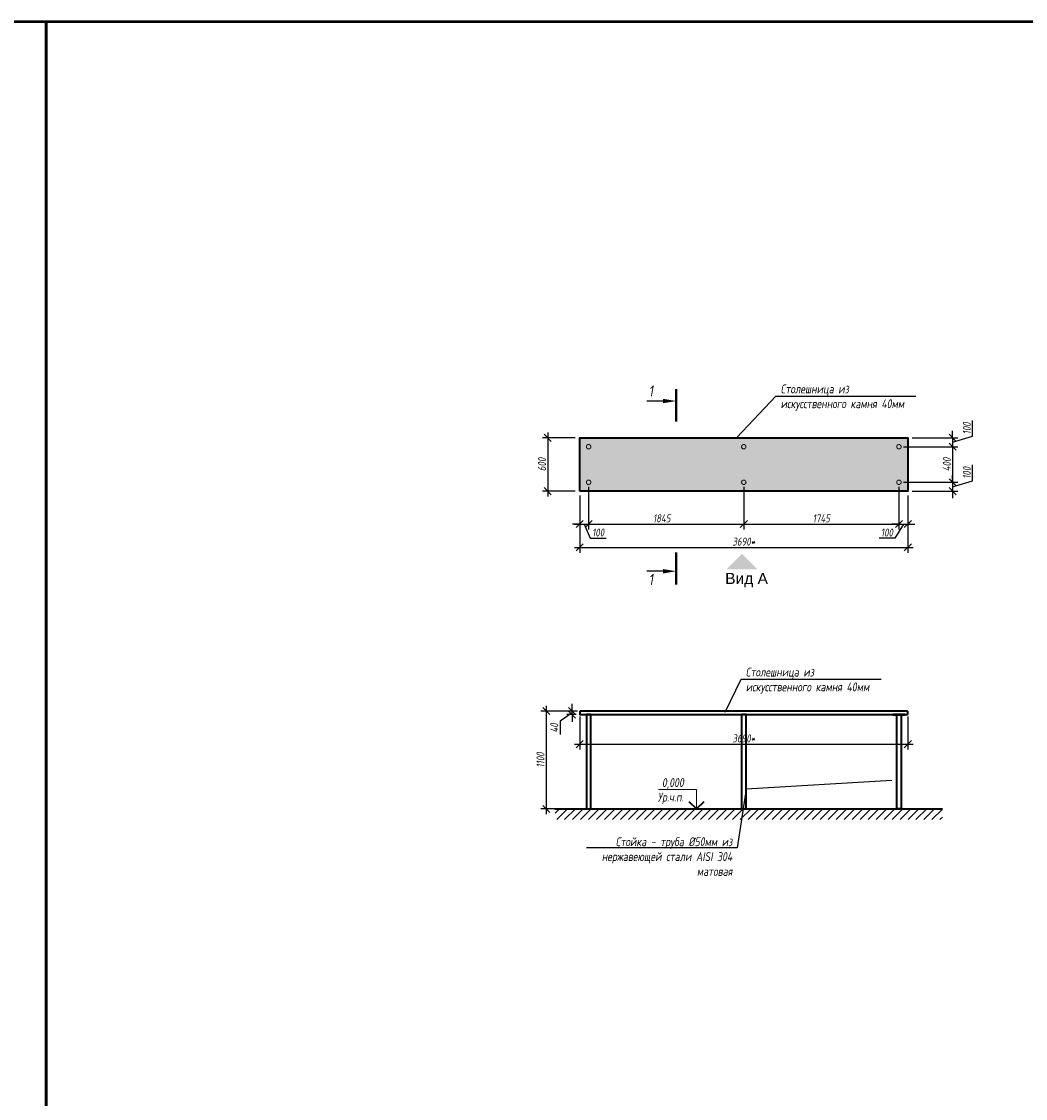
# Model space of a CAD drawing. Header units: millimetres. Extents: x 42571 to 146629, y -34435 to 73146.
# Tile 89 of 94: x 108529 to 119820, y 26303 to 38409. Entities that reach past the tile are written whole.
import ezdxf
from ezdxf import colors
from ezdxf.entities.mleader import LeaderData, LeaderLine
from ezdxf.enums import TextEntityAlignment as Align
from ezdxf.math import Vec2, Vec3

# ---------------------------------------------------------------- set-up
doc = ezdxf.new("R2010")
doc.units = ezdxf.units.MM
doc.linetypes.add('DASHEDX2', pattern=[38.1, 25.4, -12.7])
doc.layers.get('Defpoints').update_dxf_attribs({"color": 31})
for name, color, linetype, lineweight in [('dim_meb', 7, 'Continuous', 5), ('dim_per', 250, 'Continuous', 9), ('wall_obm', 172, 'Continuous', 40), ('АР КР1 Отметки', 250, 'Continuous', 25)]:
    doc.layers.add(name, color=color, linetype=linetype, lineweight=lineweight)
doc.styles.add('fl_iso paper', font='isocpeur.ttf', dxfattribs={"width": 0.8, "oblique": 10})
doc.styles.add('GEN mobiliers$0$Arial', font='arial.ttf')
doc.styles.add('In tre', font='isocpeur.ttf', dxfattribs={"width": 0.8, "oblique": 10})
doc.styles.get("Standard").update_dxf_attribs({"font": 'arial.ttf'})
doc.styles.add('стиль1', font='GOTHIC.TTF')
doc.dimstyles.new('In tre 1_50', dxfattribs={"dimtxt": 90, "dimasz": 80, "dimexe": 60, "dimexo": 50, "dimgap": 20, "dimtad": 1, "dimdec": 0, "dimrnd": 5, "dimzin": 0, "dimdsep": 46, "dimtxsty": 'fl_iso paper', "dimblk": 'OBLIQUE', "dimcen": 0, "dimdle": 60, "dimadec": 0, "dimazin": 0, "dimtfac": 1, "dimtdec": 0, "dimtofl": 0, "dimtmove": 1, "dimatfit": 1, "dimfxl": 40, "dimtolj": 1, "dimtzin": 0, "dimarcsym": 1})

# ---------------------------------------------------------------- blocks, each defined once
blk = doc.blocks.new('_Oblique')
at = {"color": 0, "linetype": 'ByBlock', "lineweight": -2}
blk.add_line((-0.5, -0.5), (0.5, 0.5), dxfattribs=at)
blk = doc.blocks.new('*D653')
at = {"layer": 'Defpoints', "color": 0, "transparency": 16777216}
for p in [(114832, 30658), (114430, 29558), (114916, 29558)]:
    blk.add_point(p, dxfattribs=at)
at = {"layer": 'dim_meb', "color": 0, "lineweight": -2, "transparency": 16777216}
for p, q in [((114782, 30658), (114370, 30658)), ((114430, 30718), (114430, 29498)), ((114866, 29558), (114370, 29558))]:
    blk.add_line(p, q, dxfattribs=at)
at = {"layer": 'dim_meb', "color": 0, "lineweight": -2, "transparency": 16777216, "xscale": 80, "yscale": 80, "zscale": 80}
for p, rotation in [((114430, 30658), 90), ((114430, 29558), 270)]:
    blk.add_blockref('_Oblique', p, dxfattribs=dict(at, rotation=rotation))
at = {"layer": 'dim_meb', "color": 0, "transparency": 16777216, "insert": (114365, 30108), "char_height": 90, "attachment_point": 5, "rotation": 90, "style": 'fl_iso paper'}
blk.add_mtext('\\A1;1100', dxfattribs=at)
blk = doc.blocks.new('*D654')
at = {"layer": 'Defpoints', "color": 0, "transparency": 16777216}
for p in [(114720, 30658), (114817, 30658), (114817, 30618)]:
    blk.add_point(p, dxfattribs=at)
at = {"layer": 'dim_meb', "color": 0, "lineweight": -2, "transparency": 16777216}
for p, q in [((114720, 30638), (114585, 30544)), ((114767, 30658), (114660, 30658)), ((114720, 30658), (114720, 30738)), ((114720, 30618), (114720, 30658)), ((114585, 30544), (114585, 30395)), ((114767, 30618), (114660, 30618)), ((114720, 30618), (114720, 30538))]:
    blk.add_line(p, q, dxfattribs=at)
at = {"layer": 'dim_meb', "color": 0, "lineweight": -2, "transparency": 16777216, "xscale": 80, "yscale": 80, "zscale": 80}
for p, rotation in [((114720, 30658), 270), ((114720, 30618), 90)]:
    blk.add_blockref('_Oblique', p, dxfattribs=dict(at, rotation=rotation))
at = {"layer": 'dim_meb', "color": 0, "transparency": 16777216, "insert": (114520, 30469), "char_height": 90, "attachment_point": 5, "rotation": 90, "style": 'fl_iso paper'}
blk.add_mtext('\\A1;40', dxfattribs=at)
blk = doc.blocks.new('*U657')
at = {"lineweight": 18, "ltscale": 50}
for q in [(-250, 0), (849, 0)]:
    blk.add_line((0, 0), q, dxfattribs=at)
blk.add_lwpolyline([(0, 0), (0, 542), (-1067, 542)], dxfattribs=at)
at = {"lineweight": 40, "ltscale": 50}
blk.add_lwpolyline([(-212, 212), (0, 0), (212, 212)], dxfattribs=at)
at = {"style": 'fl_iso paper', "oblique": 10, "width": 0.8}
e = blk.add_attdef('OTM', text='', height=250, dxfattribs=at)
e.set_placement((-964, 542), align=Align.BOTTOM_LEFT)
e.dxf.unprotected_set("ltscale", 0)
blk = doc.blocks.new('*D658')
at = {"layer": 'Defpoints', "color": 0, "transparency": 16777216}
for p in [(114807, 30648), (118497, 30648), (118497, 30286)]:
    blk.add_point(p, dxfattribs=at)
at = {"layer": 'dim_meb', "color": 0, "lineweight": -2, "transparency": 16777216}
for p, q in [((114807, 30598), (114807, 30226)), ((118497, 30598), (118497, 30226)), ((114747, 30286), (118557, 30286))]:
    blk.add_line(p, q, dxfattribs=at)
at = {"layer": 'dim_meb', "color": 0, "lineweight": -2, "transparency": 16777216, "xscale": 80, "yscale": 80, "zscale": 80, "rotation": 180}
blk.add_blockref('_Oblique', (114807, 30286), dxfattribs=at)
at = {"layer": 'dim_meb', "color": 0, "lineweight": -2, "transparency": 16777216, "xscale": 80, "yscale": 80, "zscale": 80}
blk.add_blockref('_Oblique', (118497, 30286), dxfattribs=at)
at = {"layer": 'dim_meb', "color": 0, "transparency": 16777216, "insert": (116652, 30351), "char_height": 90, "attachment_point": 5, "style": 'fl_iso paper'}
blk.add_mtext('\\A1;3690*', dxfattribs=at)
blk = doc.blocks.new('*D1135')
at = {"layer": 'Defpoints', "color": 0, "transparency": 16777216}
for p in [(114907, 33230), (114807, 33130), (114907, 32760)]:
    blk.add_point(p, dxfattribs=at)
at = {"layer": 'dim_meb', "color": 0, "lineweight": -2, "transparency": 16777216}
for p, q in [((114907, 33180), (114907, 32700)), ((114807, 33080), (114807, 32700)), ((114807, 32760), (114727, 32760)), ((114807, 32760), (114907, 32760)), ((114857, 32760), (114924, 32600)), ((114907, 32760), (114987, 32760)), ((114924, 32600), (115103, 32600))]:
    blk.add_line(p, q, dxfattribs=at)
at = {"layer": 'dim_meb', "color": 0, "lineweight": -2, "transparency": 16777216, "xscale": 80, "yscale": 80, "zscale": 80}
blk.add_blockref('_Oblique', (114807, 32760), dxfattribs=at)
at = {"layer": 'dim_meb', "color": 0, "lineweight": -2, "transparency": 16777216, "xscale": 80, "yscale": 80, "zscale": 80, "rotation": 180}
blk.add_blockref('_Oblique', (114907, 32760), dxfattribs=at)
at = {"layer": 'dim_meb', "color": 0, "transparency": 16777216, "insert": (115014, 32665), "char_height": 90, "attachment_point": 5, "style": 'fl_iso paper'}
blk.add_mtext('\\A1;100', dxfattribs=at)
blk = doc.blocks.new('*D1134')
at = {"layer": 'Defpoints', "color": 0, "transparency": 16777216}
for p in [(114807, 33730), (114447, 33130), (114807, 33130)]:
    blk.add_point(p, dxfattribs=at)
at = {"layer": 'dim_meb', "color": 0, "lineweight": -2, "transparency": 16777216}
for p, q in [((114447, 33790), (114447, 33070)), ((114757, 33730), (114387, 33730)), ((114757, 33130), (114387, 33130))]:
    blk.add_line(p, q, dxfattribs=at)
at = {"layer": 'dim_meb', "color": 0, "lineweight": -2, "transparency": 16777216, "xscale": 80, "yscale": 80, "zscale": 80}
for p, rotation in [((114447, 33730), 90), ((114447, 33130), 270)]:
    blk.add_blockref('_Oblique', p, dxfattribs=dict(at, rotation=rotation))
at = {"layer": 'dim_meb', "color": 0, "transparency": 16777216, "insert": (114382, 33430), "char_height": 90, "attachment_point": 5, "rotation": 90, "style": 'fl_iso paper'}
blk.add_mtext('\\A1;600', dxfattribs=at)
blk = doc.blocks.new('*D1140')
at = {"layer": 'Defpoints', "color": 0, "transparency": 16777216}
for p in [(118497, 33730), (118397, 33630), (119000, 33630)]:
    blk.add_point(p, dxfattribs=at)
at = {"layer": 'dim_meb', "color": 0, "lineweight": -2, "transparency": 16777216}
for p, q in [((119225, 33747), (119225, 33925)), ((119000, 33730), (119000, 33810)), ((118547, 33730), (119060, 33730)), ((119000, 33680), (119225, 33747)), ((119000, 33730), (119000, 33630)), ((118447, 33630), (119060, 33630)), ((119000, 33630), (119000, 33550))]:
    blk.add_line(p, q, dxfattribs=at)
at = {"layer": 'dim_meb', "color": 0, "lineweight": -2, "transparency": 16777216, "xscale": 80, "yscale": 80, "zscale": 80}
for p, rotation in [((119000, 33730), 270), ((119000, 33630), 90)]:
    blk.add_blockref('_Oblique', p, dxfattribs=dict(at, rotation=rotation))
at = {"layer": 'dim_meb', "color": 0, "transparency": 16777216, "insert": (119160, 33836), "char_height": 90, "attachment_point": 5, "rotation": 90, "style": 'fl_iso paper'}
blk.add_mtext('\\A1;100', dxfattribs=at)
blk = doc.blocks.new('*D1141')
at = {"layer": 'Defpoints', "color": 0, "transparency": 16777216}
for p in [(118397, 33630), (118397, 33230), (119000, 33230)]:
    blk.add_point(p, dxfattribs=at)
at = {"layer": 'dim_meb', "color": 0, "lineweight": -2, "transparency": 16777216}
for p, q in [((119000, 33690), (119000, 33170)), ((118447, 33630), (119060, 33630)), ((118447, 33230), (119060, 33230))]:
    blk.add_line(p, q, dxfattribs=at)
at = {"layer": 'dim_meb', "color": 0, "lineweight": -2, "transparency": 16777216, "xscale": 80, "yscale": 80, "zscale": 80}
for p, rotation in [((119000, 33630), 90), ((119000, 33230), 270)]:
    blk.add_blockref('_Oblique', p, dxfattribs=dict(at, rotation=rotation))
at = {"layer": 'dim_meb', "color": 0, "transparency": 16777216, "insert": (118935, 33430), "char_height": 90, "attachment_point": 5, "rotation": 90, "style": 'fl_iso paper'}
blk.add_mtext('\\A1;400', dxfattribs=at)
blk = doc.blocks.new('*D1142')
at = {"layer": 'Defpoints', "color": 0, "transparency": 16777216}
for p in [(118397, 33230), (118497, 33130), (119000, 33130)]:
    blk.add_point(p, dxfattribs=at)
at = {"layer": 'dim_meb', "color": 0, "lineweight": -2, "transparency": 16777216}
for p, q in [((119225, 33247), (119225, 33425)), ((119000, 33230), (119000, 33310)), ((118447, 33230), (119060, 33230)), ((119000, 33180), (119225, 33247)), ((119000, 33230), (119000, 33130)), ((118547, 33130), (119060, 33130)), ((119000, 33130), (119000, 33050))]:
    blk.add_line(p, q, dxfattribs=at)
at = {"layer": 'dim_meb', "color": 0, "lineweight": -2, "transparency": 16777216, "xscale": 80, "yscale": 80, "zscale": 80}
for p, rotation in [((119000, 33230), 270), ((119000, 33130), 90)]:
    blk.add_blockref('_Oblique', p, dxfattribs=dict(at, rotation=rotation))
at = {"layer": 'dim_meb', "color": 0, "transparency": 16777216, "insert": (119160, 33336), "char_height": 90, "attachment_point": 5, "rotation": 90, "style": 'fl_iso paper'}
blk.add_mtext('\\A1;100', dxfattribs=at)
blk = doc.blocks.new('*D2027')
at = {"layer": 'Defpoints', "color": 0, "transparency": 16777216}
for p in [(114807, 32867), (118497, 32867), (118497, 32498)]:
    blk.add_point(p, dxfattribs=at)
at = {"layer": 'dim_meb', "color": 0, "lineweight": -2, "transparency": 16777216}
for p, q in [((114807, 32817), (114807, 32438)), ((118497, 32817), (118497, 32438)), ((114747, 32498), (118557, 32498))]:
    blk.add_line(p, q, dxfattribs=at)
at = {"layer": 'dim_meb', "color": 0, "lineweight": -2, "transparency": 16777216, "xscale": 80, "yscale": 80, "zscale": 80, "rotation": 180}
blk.add_blockref('_Oblique', (114807, 32498), dxfattribs=at)
at = {"layer": 'dim_meb', "color": 0, "lineweight": -2, "transparency": 16777216, "xscale": 80, "yscale": 80, "zscale": 80}
blk.add_blockref('_Oblique', (118497, 32498), dxfattribs=at)
at = {"layer": 'dim_meb', "color": 0, "transparency": 16777216, "insert": (116652, 32563), "char_height": 90, "attachment_point": 5, "style": 'fl_iso paper'}
blk.add_mtext('\\A1;3690*', dxfattribs=at)
blk = doc.blocks.new('*D2028')
at = {"layer": 'Defpoints', "color": 0, "transparency": 16777216}
for p in [(116652, 33230), (114807, 33130), (116652, 32760)]:
    blk.add_point(p, dxfattribs=at)
at = {"layer": 'dim_meb', "color": 0, "lineweight": -2, "transparency": 16777216}
for p, q in [((116652, 33180), (116652, 32700)), ((114807, 33080), (114807, 32700)), ((114747, 32760), (116712, 32760))]:
    blk.add_line(p, q, dxfattribs=at)
at = {"layer": 'dim_meb', "color": 0, "lineweight": -2, "transparency": 16777216, "xscale": 80, "yscale": 80, "zscale": 80, "rotation": 180}
blk.add_blockref('_Oblique', (114807, 32760), dxfattribs=at)
at = {"layer": 'dim_meb', "color": 0, "lineweight": -2, "transparency": 16777216, "xscale": 80, "yscale": 80, "zscale": 80}
blk.add_blockref('_Oblique', (116652, 32760), dxfattribs=at)
at = {"layer": 'dim_meb', "color": 0, "transparency": 16777216, "insert": (115729, 32825), "char_height": 90, "attachment_point": 5, "style": 'fl_iso paper'}
blk.add_mtext('\\A1;1845', dxfattribs=at)
blk = doc.blocks.new('*D2029')
at = {"layer": 'Defpoints', "color": 0, "transparency": 16777216}
for p in [(116652, 33230), (118397, 33230), (118397, 32760)]:
    blk.add_point(p, dxfattribs=at)
at = {"layer": 'dim_meb', "color": 0, "lineweight": -2, "transparency": 16777216}
for p, q in [((116652, 33180), (116652, 32700)), ((118397, 33180), (118397, 32700)), ((116592, 32760), (118457, 32760))]:
    blk.add_line(p, q, dxfattribs=at)
at = {"layer": 'dim_meb', "color": 0, "lineweight": -2, "transparency": 16777216, "xscale": 80, "yscale": 80, "zscale": 80, "rotation": 180}
blk.add_blockref('_Oblique', (116652, 32760), dxfattribs=at)
at = {"layer": 'dim_meb', "color": 0, "lineweight": -2, "transparency": 16777216, "xscale": 80, "yscale": 80, "zscale": 80}
blk.add_blockref('_Oblique', (118397, 32760), dxfattribs=at)
at = {"layer": 'dim_meb', "color": 0, "transparency": 16777216, "insert": (117524, 32825), "char_height": 90, "attachment_point": 5, "style": 'fl_iso paper'}
blk.add_mtext('\\A1;1745', dxfattribs=at)
blk = doc.blocks.new('*D2030')
at = {"layer": 'Defpoints', "color": 0, "transparency": 16777216}
for p in [(118397, 33230), (118497, 33130), (118497, 32760)]:
    blk.add_point(p, dxfattribs=at)
at = {"layer": 'dim_meb', "color": 0, "lineweight": -2, "transparency": 16777216}
for p, q in [((118397, 33180), (118397, 32700)), ((118497, 33080), (118497, 32700)), ((118397, 32760), (118317, 32760)), ((118447, 32760), (118351, 32600)), ((118397, 32760), (118497, 32760)), ((118497, 32760), (118577, 32760)), ((118351, 32600), (118173, 32600))]:
    blk.add_line(p, q, dxfattribs=at)
at = {"layer": 'dim_meb', "color": 0, "lineweight": -2, "transparency": 16777216, "xscale": 80, "yscale": 80, "zscale": 80}
blk.add_blockref('_Oblique', (118397, 32760), dxfattribs=at)
at = {"layer": 'dim_meb', "color": 0, "lineweight": -2, "transparency": 16777216, "xscale": 80, "yscale": 80, "zscale": 80, "rotation": 180}
blk.add_blockref('_Oblique', (118497, 32760), dxfattribs=at)
at = {"layer": 'dim_meb', "color": 0, "transparency": 16777216, "insert": (118262, 32665), "char_height": 90, "attachment_point": 5, "style": 'fl_iso paper'}
blk.add_mtext('\\A1;100', dxfattribs=at)

msp = doc.modelspace()

# ---------------------------------------------------------------- hatches: boundary and pattern name
msp.add_hatch(color=256).paths.add_polyline_path([(116809.7, 32249.5), (116456.1, 32249.5), (116632.9, 32426.3)])
at = {"layer": 'dim_meb', "linetype": 'ByBlock', "true_color": 0xc0ada0, "transparency": 33554534}
h = msp.add_hatch(color=253, dxfattribs=at)
h.dxf.hatch_style = 1
h.paths.add_polyline_path([(114806.9, 33129.5), (114806.9, 33729.5), (118496.9, 33729.5), (118496.9, 33129.5)])
at = {"layer": 'dim_meb', "lineweight": 0}
h = msp.add_hatch(dxfattribs=at)
h.set_pattern_fill('ANSI31', color=256, scale=20)
h.set_pattern_definition([(45, (-831.29, 0), (-44.90128, 44.90128), [])])
h.paths.add_polyline_path([(118885.4, 29557.9), (114529.6, 29557.9), (114529.6, 29437.7), (118885.4, 29437.7)])

# ---------------------------------------------------------------- linework, layer by layer
at = {"color": 5, "lineweight": 50}
for points in [[(87119.1, 38408.9), (108807.5, 38408.9), (108807.5, 16851), (87119.1, 16851)], [(108807.5, 38408.9), (125876.5, 38408.9), (125876.5, 16851), (108807.5, 16851)]]:
    msp.add_lwpolyline(points, close=True, dxfattribs=at)
at = {"layer": 'dim_per', "linetype": 'ByBlock', "const_width": 25}
for points in [[(115892.5, 33911.3), (115892.5, 34276.9)], [(115892.5, 32077.2), (115892.5, 32442.8)]]:
    msp.add_lwpolyline(points, dxfattribs=at)
at = {"layer": 'wall_obm', "linetype": 'ByBlock'}
for points in [[(114806.9, 33129.5), (114806.9, 33729.5), (118496.9, 33729.5), (118496.9, 33129.5)], [(114838.3, 30617.9), (114975.5, 30617.9), (114975.5, 30613.9), (114838.3, 30613.9)], [(114881.9, 30617.9), (114881.9, 29557.9), (114931.9, 29557.9), (114931.9, 30617.9)], [(116583.3, 30617.9), (116720.5, 30617.9), (116720.5, 30613.9), (116583.3, 30613.9)], [(116626.9, 30617.9), (116626.9, 29557.9), (116676.9, 29557.9), (116676.9, 30617.9)], [(118465.5, 30617.9), (118328.3, 30617.9), (118328.3, 30613.9), (118465.5, 30613.9)], [(118421.9, 30617.9), (118421.9, 29557.9), (118371.9, 29557.9), (118371.9, 30617.9)]]:
    msp.add_lwpolyline(points, close=True, dxfattribs=at)
msp.add_lwpolyline([(118486.9, 30657.9), (114816.9, 30657.9, 0.4142136), (114806.9, 30647.9), (114806.9, 30627.9, 0.4142136), (114816.9, 30617.9), (118486.9, 30617.9, 0.4142136), (118496.9, 30627.9), (118496.9, 30647.9, 0.4142136)], format="xyb", close=True, dxfattribs=at)
msp.add_lwpolyline([(114525.2, 29557.9), (118885.4, 29557.9)], dxfattribs=at)
at = {"layer": 'wall_obm', "color": 251, "linetype": 'DASHEDX2', "lineweight": 0, "ltscale": 0.3}
for centre in [(114906.9, 33629.6), (116651.9, 33629.6), (118396.9, 33629.6), (114906.9, 33229.5), (116651.9, 33229.5), (118396.9, 33229.5)]:
    msp.add_circle(centre, 25, dxfattribs=at)

# ---------------------------------------------------------------- block references
at = {"layer": 'dim_meb'}
ref = msp.add_blockref('*U657', (116120.2, 29557.9), dxfattribs=dict(at, xscale=0.4, yscale=0.4, zscale=0.4))
ref.add_attrib('OTM', '0,000', dxfattribs={"layer": 'АР КР1 Отметки', "color": 0, "ltscale": 50, "height": 100, "style": 'fl_iso paper', "oblique": 10, "width": 0.8}).set_placement((115731.2, 29774.5), align=Align.BOTTOM_LEFT)

# ---------------------------------------------------------------- texts
at = {"insert": (116442.6, 32211.2), "char_height": 125, "width": 1137.152, "attachment_point": 1, "style": 'GEN mobiliers$0$Arial'}
msp.add_mtext('Вид А ', dxfattribs=at)
at = {"color": 253, "lineweight": 20, "true_color": 0x999999, "transparency": 33554610, "insert": (99091.6, 27653.1), "char_height": 140, "width": 1816.726, "attachment_point": 5, "rotation": 0.00378, "style": 'стиль1'}
msp.add_mtext('\\pl210;{\\T1.175;\\C250;\\c3026478;МИРАПОЛИС}', dxfattribs=at)
at = {"layer": 'dim_meb', "style": 'fl_iso paper', "oblique": 10, "width": 0.8}
msp.add_text('Ур.ч.п.', height=100, dxfattribs=at).set_placement((115683.8, 29641))
at = {"layer": 'dim_per', "linetype": 'ByBlock', "char_height": 125, "attachment_point": 3, "style": 'In tre'}
for insert in [(115631.7, 34318.5), (115631.7, 32199.7)]:
    msp.add_mtext_dynamic_manual_height_columns('1', width=3.744, gutter_width=12.5, heights=[0], dxfattribs=dict(at, insert=insert))

# ---------------------------------------------------------------- dimensions: what is measured, and where the dimension line sits
at = {"layer": 'dim_meb'}
for base, p1, p2, picture, middle in [((118999.8, 33629.6), (118496.9, 33729.5), (118396.9, 33629.6), '*D1140', (119159.8, 33767.1)), ((114447.5, 33129.5), (114806.9, 33729.5), (114806.9, 33129.5), '*D1134', (114382.5, 33429.5)), ((118999.8, 33229.5), (118396.9, 33629.6), (118396.9, 33229.5), '*D1141', (118934.8, 33429.5)), ((118999.8, 33129.5), (118396.9, 33229.5), (118496.9, 33129.5), '*D1142', (119159.8, 33267)), ((114429.9, 29557.9), (114831.9, 30657.9), (114915.7, 29557.9), '*D653', (114364.9, 30107.9))]:
    dim = msp.add_linear_dim(base=base, p1=p1, p2=p2, angle=90, dimstyle='In tre 1_50', dxfattribs=at)
    dim.commit()
    dim.dimension.update_dxf_attribs({"geometry": picture, "text_midpoint": middle})
for base, p1, p2, picture, middle in [((114906.9, 32760.3), (114806.9, 33129.5), (114906.9, 33229.5), '*D1135', (114944.4, 32600.3)), ((118496.9, 32760.3), (118396.9, 33229.5), (118496.9, 33129.5), '*D2030', (118331.3, 32600.3))]:
    dim = msp.add_linear_dim(base=base, p1=p1, p2=p2, dimstyle='In tre 1_50', dxfattribs=at)
    dim.commit()
    dim.dimension.update_dxf_attribs({"geometry": picture, "text_midpoint": middle, "dimtype": 160})
for base, p1, p2, picture, middle in [((116651.9, 32760.3), (114806.9, 33129.5), (116651.9, 33229.5), '*D2028', (115729.4, 32825.3)), ((118396.9, 32760.3), (116651.9, 33229.5), (118396.9, 33229.5), '*D2029', (117524.4, 32825.3))]:
    dim = msp.add_linear_dim(base=base, p1=p1, p2=p2, dimstyle='In tre 1_50', dxfattribs=at)
    dim.commit()
    dim.dimension.update_dxf_attribs({"geometry": picture, "text_midpoint": middle})
for base, p1, p2, picture, middle in [((118496.9, 32497.5), (114806.9, 32866.8), (118496.9, 32866.8), '*D2027', (116651.9, 32562.5)), ((118496.9, 30286), (114806.9, 30647.9), (118496.9, 30647.9), '*D658', (116651.9, 30351))]:
    dim = msp.add_linear_dim(base=base, p1=p1, p2=p2, text='<>*', dimstyle='In tre 1_50', dxfattribs=at)
    dim.commit()
    dim.dimension.update_dxf_attribs({"geometry": picture, "text_midpoint": middle})
dim = msp.add_linear_dim(base=(114720, 30657.9), p1=(114816.9, 30617.9), p2=(114816.9, 30657.9), angle=90, dimstyle='In tre 1_50', dxfattribs=at)
dim.commit()
dim.dimension.update_dxf_attribs({"geometry": '*D654', "text_midpoint": (114585, 30524.1), "dimtype": 160})

# ---------------------------------------------------------------- leaders
at = {"layer": 'dim_meb', "linetype": 'ByBlock'}
ml = msp.add_multileader_mtext('Standard', dxfattribs=at)
ml.set_content('Столешница из\\Pискусственного камня 40мм', color=256, style='fl_iso paper')
ml.set_leader_properties()
ml.build(insert=Vec2(0, 0))
ml.multileader.update_dxf_attribs({"text_left_attachment_type": 6, "text_right_attachment_type": 6})
ctx = ml.context
ctx.base_point, ctx.char_height, ctx.plane_origin = Vec3(117064.6, 34199.3), 100, Vec3(116693.9, 33378.4)
ctx.left_attachment, ctx.right_attachment = 6, 6
notes = []
notes.append((ctx, [(1, (1, 1, 0), (117014, 34199.3), (1, 0), 50.5, [(0, [(116572.8, 33729.5)], 0, [])])]))
ctx.mtext.insert, ctx.mtext.width, ctx.mtext.flow_direction = Vec3(117066.6, 34329.3), 1528.004, 5
ml = msp.add_multileader_mtext('Standard', dxfattribs=at)
ml.set_content('Столешница из\\Pискусственного камня 40мм', color=256, style='fl_iso paper')
ml.set_leader_properties()
ml.build(insert=Vec2(0, 0))
ml.multileader.update_dxf_attribs({"text_left_attachment_type": 6, "text_right_attachment_type": 6})
ctx = ml.context
ctx.base_point, ctx.char_height, ctx.plane_origin = Vec3(116672.3, 31016.3), 100, Vec3(116301.7, 30195.3)
ctx.left_attachment, ctx.right_attachment = 6, 6
notes.append((ctx, [(1, (1, 1, 0), (116621.8, 31016.3), (1, 0), 50.5, [(0, [(116439.1, 30640.6)], 0, [])])]))
ctx.mtext.insert, ctx.mtext.width, ctx.mtext.flow_direction = Vec3(116674.3, 31146.3), 1528.004, 5
ml = msp.add_multileader_mtext('Standard', dxfattribs=at)
ml.set_content('Стойка - труба %%C50мм из нержавеющей{\\C0; стали AISI 304 матовая}', color=256, style='fl_iso paper')
ml.set_leader_properties()
ml.build(insert=Vec2(0, 0))
ml.multileader.update_dxf_attribs({"text_left_attachment_type": 6, "text_right_attachment_type": 6})
ctx = ml.context
ctx.base_point, ctx.char_height, ctx.plane_origin = Vec3(115013.6, 29119), 100, Vec3(115856, 28435.5)
ctx.left_attachment, ctx.right_attachment, ctx.text_align_type = 6, 6, 2
notes.append((ctx, [(0, (1, 1, 0), (116575.7, 29119), (-1, 0), 50.5, [(1, [(118321.9, 29878.2), (116676.9, 29780.4)], 0, [])])]))
ctx.mtext.insert, ctx.mtext.width, ctx.mtext.alignment, ctx.mtext.flow_direction = Vec3(116523.2, 29239), 1623.797, 3, 5
at = {"layer": 'dim_per', "linetype": 'ByBlock'}
ml = msp.add_multileader_mtext('Standard', dxfattribs=at)
ml.set_content('', color=256)
ml.set_leader_properties()
ml.build(insert=Vec2(0, 0))
ml.multileader.update_dxf_attribs({"dogleg_length": 0, "arrow_head_size": 150})
ctx = ml.context
ctx.base_point, ctx.char_height, ctx.arrow_head_size, ctx.landing_gap_size, ctx.plane_origin = Vec3(115562.2, 34143.2), 150, 150, 100, Vec3(115892.5, 34143.2)
notes.append((ctx, [(0, (1, 1, 0), (115562.2, 34143.2), (1, 0), 0, [(0, [(115892.5, 34143.2)], 0, [])])]))
ctx.mtext.insert, ctx.mtext.flow_direction = Vec3(115662.2, 34218.2), 5
ml = msp.add_multileader_mtext('Standard', dxfattribs=at)
ml.set_content('', color=256)
ml.set_leader_properties()
ml.build(insert=Vec2(0, 0))
ml.multileader.update_dxf_attribs({"dogleg_length": 0, "arrow_head_size": 150})
ctx = ml.context
ctx.base_point, ctx.char_height, ctx.arrow_head_size, ctx.landing_gap_size, ctx.plane_origin = Vec3(115562.2, 32229.6), 150, 150, 100, Vec3(115892.5, 32229.6)
notes.append((ctx, [(0, (1, 1, 0), (115562.2, 32229.6), (1, 0), 0, [(0, [(115892.5, 32229.6)], 0, [])])]))
ctx.mtext.insert, ctx.mtext.flow_direction = Vec3(115662.2, 32304.6), 5
for ctx, leaders in notes:
    for number, flags, end, landing, length, lines in leaders:
        leader = LeaderData()
        leader.index, (leader.has_last_leader_line, leader.has_dogleg_vector, leader.attachment_direction) = number, flags
        leader.last_leader_point, leader.dogleg_vector, leader.dogleg_length = Vec3(end), Vec3(landing), length
        for number, points, colour, breaks in lines:
            line = LeaderLine()
            line.index, line.vertices, line.color, line.breaks = number, Vec3.list(points), colors.encode_raw_color(colour), breaks
            leader.lines.append(line)
        ctx.leaders.append(leader)

doc.saveas('drawing.dxf')
